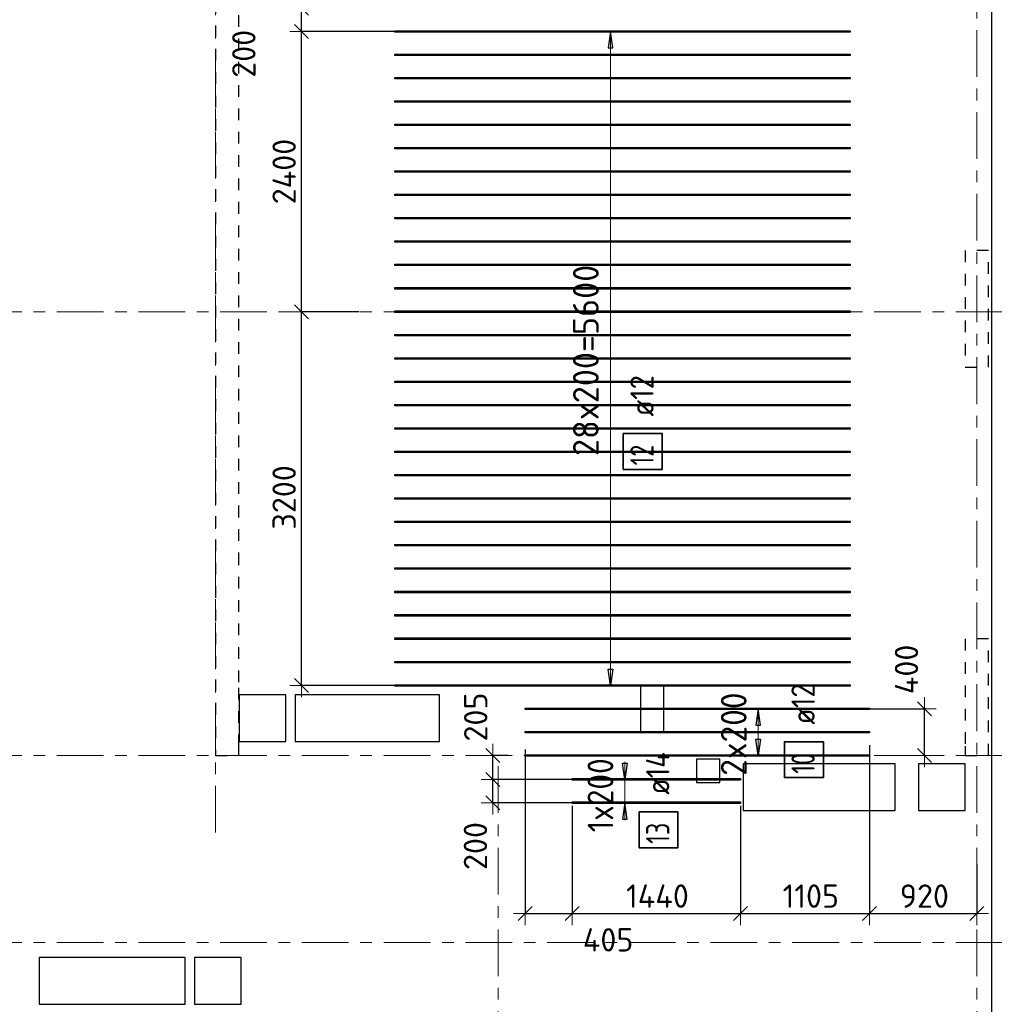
# Model space of a CAD drawing. Header units: metres. Extents: x -38 to 97, y -15 to 21.
# Tile 8 of 229: x 24 to 33, y 7 to 15. Entities that reach past the tile are written whole.
import ezdxf

# ---------------------------------------------------------------- set-up
doc = ezdxf.new("R2010")
doc.units = ezdxf.units.M
doc.header["$PDMODE"] = 65
for name, pattern in [('______11', [0.5, 0.4, -0.05, 0, -0.05]), ('______2', [0.0405, 0.03, -0.0105]), ('______5', [1.1, 0.8, -0.1, 0.1, -0.1])]:
    doc.linetypes.add(name, pattern=pattern)
for name, color, linetype, lineweight in [('XR$2$Осевая линия (1)', 7, '______5', 13), ('XR$5$Перекрытие (1)', 7, 'Continuous', 35), ('XR$5$Размерная линия (1)', 7, 'Continuous', 13)]:
    doc.layers.add(name, color=color, linetype=linetype, lineweight=lineweight)
doc.layers.add('XR$5$Арм.стержн.Доп. Арм верхн.зоны Х', color=7, linetype='Continuous', lineweight=35, true_color=0x8c8cff)
doc.layers.add('XR$7$Стена_ бетон несущ.', color=7, linetype='Continuous', lineweight=70, true_color=0xb4b496)
doc.styles.add('ISOCPEUR', font='txt')
doc.dimstyles.new('DIMSTYLE_3', dxfattribs={"dimtxt": 0.2, "dimasz": 0.2, "dimexe": 0, "dimexo": 0, "dimgap": 0.1, "dimtad": 2, "dimdec": 0, "dimlfac": 1000, "dimrnd": 5, "dimzin": 12, "dimdsep": 46, "dimtxsty": 'ISOCPEUR', "dimblk1": 'ALL_ML_STRICH', "dimblk2": 'ALL_ML_STRICH', "dimsah": 1, "dimcen": 0, "dimclrd": 7, "dimclre": 256, "dimclrt": 7, "dimadec": 0, "dimazin": 0, "dimtfac": 1, "dimtdec": 0, "dimtix": 1, "dimtmove": 2, "dimatfit": 3, "dimfxl": 0, "dimtzin": 0, "dimlwd": 0, "dimlwe": -3, "dimarcsym": 0})
doc.dimstyles.new('DIMSTYLE_36', dxfattribs={"dimtxt": 0.2, "dimasz": 0.2, "dimexe": 0, "dimexo": 0, "dimgap": 0.1, "dimtad": 2, "dimdec": 0, "dimlfac": 1000, "dimrnd": 5, "dimzin": 12, "dimdsep": 46, "dimtxsty": 'ISOCPEUR', "dimblk1": 'ALL_ML_STRICH', "dimblk2": 'ALL_ML_STRICH', "dimsah": 1, "dimcen": 0, "dimclrd": 7, "dimclre": 256, "dimclrt": 7, "dimadec": 0, "dimazin": 0, "dimtfac": 1, "dimtdec": 0, "dimtix": 1, "dimtmove": 2, "dimatfit": 3, "dimfxl": 0, "dimtvp": 1.2, "dimtzin": 0, "dimlwd": 0, "dimlwe": -3, "dimarcsym": 0})
doc.dimstyles.new('DIMSTYLE_42', dxfattribs={"dimtxt": 0.2, "dimasz": 0.2, "dimexe": 0, "dimexo": 0, "dimgap": 0.1, "dimtad": 0, "dimdec": 0, "dimlfac": 1000, "dimrnd": 5, "dimzin": 12, "dimdsep": 46, "dimtxsty": 'ISOCPEUR', "dimblk1": 'ALL_ML_STRICH', "dimblk2": 'ALL_ML_STRICH', "dimsah": 1, "dimcen": 0, "dimclrd": 7, "dimclre": 256, "dimclrt": 7, "dimadec": 0, "dimazin": 0, "dimtfac": 1, "dimtdec": 0, "dimtix": 1, "dimtmove": 2, "dimatfit": 3, "dimfxl": 0, "dimtvp": 1.2, "dimtzin": 0, "dimlwd": 0, "dimlwe": -3, "dimarcsym": 0})

# ---------------------------------------------------------------- blocks, each defined once
blk = doc.blocks.new('ALL_ML_STRICH')
at = {"color": 0, "linetype": 'ByBlock', "lineweight": -2}
for p, q in [((0, -0.5), (0, 0.5)), ((-1, 0), (0.5, 0)), ((-0.3, -0.3), (0.3, 0.3))]:
    blk.add_line(p, q, dxfattribs=at)
blk = doc.blocks.new('*D580')
at = {"layer": 'DEFPOINTS', "color": 7, "linetype": 'Continuous', "lineweight": 13, "transparency": 33554687}
for p in [(31.553, 9.4005), (32.0763, 9), (32.1017, 9)]:
    blk.add_point(p, dxfattribs=at)
at = {"layer": 'XR$5$Размерная линия (1)', "color": 9, "linetype": 'Continuous', "lineweight": -2, "true_color": 0xc7c7c7, "transparency": 33554687}
for p, q in [((31.573, 9.4005), (32.1017, 9.4005)), ((32.0963, 9), (32.1017, 9))]:
    blk.add_line(p, q, dxfattribs=at)
at = {"layer": 'XR$5$Размерная линия (1)', "color": 7, "linetype": 'Continuous', "lineweight": -2, "transparency": 33554687}
blk.add_line((32.1017, 9), (32.1017, 9.4005), dxfattribs=at)
at = {"layer": 'XR$5$Размерная линия (1)', "color": 7, "linetype": 'Continuous', "lineweight": 13, "transparency": 33554687, "xscale": 0.2, "yscale": 0.2, "zscale": 0.2}
for p, rotation in [((32.1017, 9.4005), 90), ((32.1017, 9), 270)]:
    blk.add_blockref('ALL_ML_STRICH', p, dxfattribs=dict(at, rotation=rotation))
at = {"layer": 'XR$5$Размерная линия (1)', "color": 7, "linetype": 'Continuous', "lineweight": 13, "transparency": 33554687, "insert": (31.9479, 9.7375), "char_height": 0.2, "width": 0.6, "attachment_point": 5, "rotation": 90, "style": 'ISOCPEUR'}
blk.add_mtext('\\A1;{400}', dxfattribs=at)
blk = doc.blocks.new('*D581')
at = {"layer": 'DEFPOINTS', "color": 7, "linetype": 'Continuous', "lineweight": 13, "transparency": 33554687}
for p in [(29.1295, 8.7953), (28.406, 8.5953), (29.1539, 8.5953)]:
    blk.add_point(p, dxfattribs=at)
at = {"layer": 'XR$5$Размерная линия (1)', "color": 9, "linetype": 'Continuous', "lineweight": -2, "true_color": 0xc7c7c7, "transparency": 33554687}
for p, q in [((29.1095, 8.7953), (28.406, 8.7953)), ((29.1339, 8.5953), (28.406, 8.5953))]:
    blk.add_line(p, q, dxfattribs=at)
at = {"layer": 'XR$5$Размерная линия (1)', "color": 7, "linetype": 'Continuous', "lineweight": -2, "transparency": 33554687}
blk.add_line((28.406, 8.5953), (28.406, 8.7953), dxfattribs=at)
at = {"layer": 'XR$5$Размерная линия (1)', "color": 7, "linetype": 'Continuous', "lineweight": 13, "transparency": 33554687, "xscale": 0.2, "yscale": 0.2, "zscale": 0.2}
for p, rotation in [((28.406, 8.7953), 90), ((28.406, 8.5953), 270)]:
    blk.add_blockref('ALL_ML_STRICH', p, dxfattribs=dict(at, rotation=rotation))
at = {"layer": 'XR$5$Размерная линия (1)', "color": 7, "linetype": 'Continuous', "lineweight": 13, "transparency": 33554687, "insert": (28.256, 8.2253), "char_height": 0.2, "width": 0.6, "attachment_point": 5, "rotation": 90, "style": 'ISOCPEUR'}
blk.add_mtext('\\A1;{200}', dxfattribs=at)
blk = doc.blocks.new('*D582')
at = {"layer": 'DEFPOINTS', "color": 7, "linetype": 'Continuous', "lineweight": 13, "transparency": 33554687}
for p in [(28.5564, 9), (28.406, 8.7953), (29.1295, 8.7953)]:
    blk.add_point(p, dxfattribs=at)
at = {"layer": 'XR$5$Размерная линия (1)', "color": 9, "linetype": 'Continuous', "lineweight": -2, "true_color": 0xc7c7c7, "transparency": 33554687}
for p, q in [((28.5364, 9), (28.406, 9)), ((29.1095, 8.7953), (28.406, 8.7953))]:
    blk.add_line(p, q, dxfattribs=at)
at = {"layer": 'XR$5$Размерная линия (1)', "color": 7, "linetype": 'Continuous', "lineweight": -2, "transparency": 33554687}
blk.add_line((28.406, 8.7953), (28.406, 9), dxfattribs=at)
at = {"layer": 'XR$5$Размерная линия (1)', "color": 7, "linetype": 'Continuous', "lineweight": 13, "transparency": 33554687, "xscale": 0.2, "yscale": 0.2, "zscale": 0.2}
for p, rotation in [((28.406, 9), 90), ((28.406, 8.7953), 270)]:
    blk.add_blockref('ALL_ML_STRICH', p, dxfattribs=dict(at, rotation=rotation))
at = {"layer": 'XR$5$Размерная линия (1)', "color": 7, "linetype": 'Continuous', "lineweight": 13, "transparency": 33554687, "insert": (28.2583, 9.3296), "char_height": 0.2, "width": 0.6, "attachment_point": 5, "rotation": 90, "style": 'ISOCPEUR'}
blk.add_mtext('\\A1;{205}', dxfattribs=at)
blk = doc.blocks.new('*D611')
at = {"layer": 'DEFPOINTS', "color": 7, "linetype": 'Continuous', "lineweight": 13, "transparency": 33554687}
for p in [(28.6821, 9.0707), (29.085, 8.5883), (28.6821, 7.6467)]:
    blk.add_point(p, dxfattribs=at)
at = {"layer": 'XR$5$Размерная линия (1)', "color": 9, "linetype": 'Continuous', "lineweight": -2, "true_color": 0xc7c7c7, "transparency": 33554687}
for p, q in [((28.6821, 9.0507), (28.6821, 7.6467)), ((29.085, 8.5683), (29.085, 7.6467))]:
    blk.add_line(p, q, dxfattribs=at)
at = {"layer": 'XR$5$Размерная линия (1)', "color": 7, "linetype": 'Continuous', "lineweight": -2, "transparency": 33554687}
blk.add_line((28.6821, 7.6467), (29.085, 7.6467), dxfattribs=at)
at = {"layer": 'XR$5$Размерная линия (1)', "color": 7, "linetype": 'Continuous', "lineweight": 13, "transparency": 33554687, "xscale": 0.2, "yscale": 0.2, "zscale": 0.2, "rotation": 180}
blk.add_blockref('ALL_ML_STRICH', (28.6821, 7.6467), dxfattribs=at)
at = {"layer": 'XR$5$Размерная линия (1)', "color": 7, "linetype": 'Continuous', "lineweight": 13, "transparency": 33554687, "xscale": 0.2, "yscale": 0.2, "zscale": 0.2}
blk.add_blockref('ALL_ML_STRICH', (29.085, 7.6467), dxfattribs=at)
at = {"layer": 'XR$5$Размерная линия (1)', "color": 7, "linetype": 'Continuous', "lineweight": 13, "transparency": 33554687, "insert": (29.392, 7.4221), "char_height": 0.2, "width": 0.6, "attachment_point": 5, "style": 'ISOCPEUR'}
blk.add_mtext('\\A1;{405}', dxfattribs=at)
blk = doc.blocks.new('*D612')
at = {"layer": 'DEFPOINTS', "color": 7, "linetype": 'Continuous', "lineweight": 13, "transparency": 33554687}
for p in [(29.085, 8.5883), (30.525, 8.5883), (29.085, 7.6467)]:
    blk.add_point(p, dxfattribs=at)
at = {"layer": 'XR$5$Размерная линия (1)', "color": 9, "linetype": 'Continuous', "lineweight": -2, "true_color": 0xc7c7c7, "transparency": 33554687}
for p, q in [((29.085, 8.5683), (29.085, 7.6467)), ((30.525, 8.5683), (30.525, 7.6467))]:
    blk.add_line(p, q, dxfattribs=at)
at = {"layer": 'XR$5$Размерная линия (1)', "color": 7, "linetype": 'Continuous', "lineweight": -2, "transparency": 33554687}
blk.add_line((29.085, 7.6467), (30.525, 7.6467), dxfattribs=at)
at = {"layer": 'XR$5$Размерная линия (1)', "color": 7, "linetype": 'Continuous', "lineweight": 13, "transparency": 33554687, "xscale": 0.2, "yscale": 0.2, "zscale": 0.2, "rotation": 180}
blk.add_blockref('ALL_ML_STRICH', (29.085, 7.6467), dxfattribs=at)
at = {"layer": 'XR$5$Размерная линия (1)', "color": 7, "linetype": 'Continuous', "lineweight": 13, "transparency": 33554687, "xscale": 0.2, "yscale": 0.2, "zscale": 0.2}
blk.add_blockref('ALL_ML_STRICH', (30.525, 7.6467), dxfattribs=at)
at = {"layer": 'XR$5$Размерная линия (1)', "color": 7, "linetype": 'Continuous', "lineweight": 13, "transparency": 33554687, "insert": (29.815, 7.7967), "char_height": 0.2, "width": 0.8, "attachment_point": 5, "style": 'ISOCPEUR'}
blk.add_mtext('\\A1;{1440}', dxfattribs=at)
blk = doc.blocks.new('*D613')
at = {"layer": 'DEFPOINTS', "color": 7, "linetype": 'Continuous', "lineweight": 13, "transparency": 33554687}
for p in [(31.6321, 9.1079), (30.525, 8.5883), (30.525, 7.6467)]:
    blk.add_point(p, dxfattribs=at)
at = {"layer": 'XR$5$Размерная линия (1)', "color": 9, "linetype": 'Continuous', "lineweight": -2, "true_color": 0xc7c7c7, "transparency": 33554687}
for p, q in [((31.6321, 9.0879), (31.6321, 7.6467)), ((30.525, 8.5683), (30.525, 7.6467))]:
    blk.add_line(p, q, dxfattribs=at)
at = {"layer": 'XR$5$Размерная линия (1)', "color": 7, "linetype": 'Continuous', "lineweight": -2, "transparency": 33554687}
blk.add_line((30.525, 7.6467), (31.6321, 7.6467), dxfattribs=at)
at = {"layer": 'XR$5$Размерная линия (1)', "color": 7, "linetype": 'Continuous', "lineweight": 13, "transparency": 33554687, "xscale": 0.2, "yscale": 0.2, "zscale": 0.2, "rotation": 180}
blk.add_blockref('ALL_ML_STRICH', (30.525, 7.6467), dxfattribs=at)
at = {"layer": 'XR$5$Размерная линия (1)', "color": 7, "linetype": 'Continuous', "lineweight": 13, "transparency": 33554687, "xscale": 0.2, "yscale": 0.2, "zscale": 0.2}
blk.add_blockref('ALL_ML_STRICH', (31.6321, 7.6467), dxfattribs=at)
at = {"layer": 'XR$5$Размерная линия (1)', "color": 7, "linetype": 'Continuous', "lineweight": 13, "transparency": 33554687, "insert": (31.1285, 7.7967), "char_height": 0.2, "width": 0.8, "attachment_point": 5, "style": 'ISOCPEUR'}
blk.add_mtext('\\A1;{1105}', dxfattribs=at)
blk = doc.blocks.new('*D614')
at = {"layer": 'DEFPOINTS', "color": 7, "linetype": 'Continuous', "lineweight": 13, "transparency": 33554687}
for p in [(31.6321, 9.1079), (32.55, 8.0907), (31.6321, 7.6467)]:
    blk.add_point(p, dxfattribs=at)
at = {"layer": 'XR$5$Размерная линия (1)', "color": 9, "linetype": 'Continuous', "lineweight": -2, "true_color": 0xc7c7c7, "transparency": 33554687}
for p, q in [((31.6321, 9.0879), (31.6321, 7.6467)), ((32.55, 8.0707), (32.55, 7.6467))]:
    blk.add_line(p, q, dxfattribs=at)
at = {"layer": 'XR$5$Размерная линия (1)', "color": 7, "linetype": 'Continuous', "lineweight": -2, "transparency": 33554687}
blk.add_line((31.6321, 7.6467), (32.55, 7.6467), dxfattribs=at)
at = {"layer": 'XR$5$Размерная линия (1)', "color": 7, "linetype": 'Continuous', "lineweight": 13, "transparency": 33554687, "xscale": 0.2, "yscale": 0.2, "zscale": 0.2, "rotation": 180}
blk.add_blockref('ALL_ML_STRICH', (31.6321, 7.6467), dxfattribs=at)
at = {"layer": 'XR$5$Размерная линия (1)', "color": 7, "linetype": 'Continuous', "lineweight": 13, "transparency": 33554687, "xscale": 0.2, "yscale": 0.2, "zscale": 0.2}
blk.add_blockref('ALL_ML_STRICH', (32.55, 7.6467), dxfattribs=at)
at = {"layer": 'XR$5$Размерная линия (1)', "color": 7, "linetype": 'Continuous', "lineweight": 13, "transparency": 33554687, "insert": (32.101, 7.7967), "char_height": 0.2, "width": 0.6, "attachment_point": 5, "style": 'ISOCPEUR'}
blk.add_mtext('\\A1;{920}', dxfattribs=at)
blk = doc.blocks.new('*D633')
at = {"layer": 'DEFPOINTS', "color": 7, "linetype": 'Continuous', "lineweight": 13, "transparency": 33554687}
for p in [(27.2792, 12.8), (26.7675, 9.6005), (27.587, 9.6005)]:
    blk.add_point(p, dxfattribs=at)
at = {"layer": 'XR$5$Размерная линия (1)', "color": 9, "linetype": 'Continuous', "lineweight": -2, "true_color": 0xc7c7c7, "transparency": 33554687}
for p, q in [((27.2592, 12.8), (26.7675, 12.8)), ((27.567, 9.6005), (26.7675, 9.6005))]:
    blk.add_line(p, q, dxfattribs=at)
at = {"layer": 'XR$5$Размерная линия (1)', "color": 7, "linetype": 'Continuous', "lineweight": -2, "transparency": 33554687}
blk.add_line((26.7675, 9.6005), (26.7675, 12.8), dxfattribs=at)
at = {"layer": 'XR$5$Размерная линия (1)', "color": 7, "linetype": 'Continuous', "lineweight": 13, "transparency": 33554687, "xscale": 0.2, "yscale": 0.2, "zscale": 0.2}
for p, rotation in [((26.7675, 12.8), 90), ((26.7675, 9.6005), 270)]:
    blk.add_blockref('ALL_ML_STRICH', p, dxfattribs=dict(at, rotation=rotation))
at = {"layer": 'XR$5$Размерная линия (1)', "color": 7, "linetype": 'Continuous', "lineweight": 13, "transparency": 33554687, "insert": (26.6175, 11.2103), "char_height": 0.2, "width": 0.8, "attachment_point": 5, "rotation": 90, "style": 'ISOCPEUR'}
blk.add_mtext('\\A1;{3200}', dxfattribs=at)
blk = doc.blocks.new('*D634')
at = {"layer": 'DEFPOINTS', "color": 7, "linetype": 'Continuous', "lineweight": 13, "transparency": 33554687}
for p in [(27.6083, 15.2005), (26.7675, 12.8), (27.2792, 12.8)]:
    blk.add_point(p, dxfattribs=at)
at = {"layer": 'XR$5$Размерная линия (1)', "color": 9, "linetype": 'Continuous', "lineweight": -2, "true_color": 0xc7c7c7, "transparency": 33554687}
for p, q in [((27.5883, 15.2005), (26.7675, 15.2005)), ((27.2592, 12.8), (26.7675, 12.8))]:
    blk.add_line(p, q, dxfattribs=at)
at = {"layer": 'XR$5$Размерная линия (1)', "color": 7, "linetype": 'Continuous', "lineweight": -2, "transparency": 33554687}
blk.add_line((26.7675, 12.8), (26.7675, 15.2005), dxfattribs=at)
at = {"layer": 'XR$5$Размерная линия (1)', "color": 7, "linetype": 'Continuous', "lineweight": 13, "transparency": 33554687, "xscale": 0.2, "yscale": 0.2, "zscale": 0.2}
for p, rotation in [((26.7675, 15.2005), 90), ((26.7675, 12.8), 270)]:
    blk.add_blockref('ALL_ML_STRICH', p, dxfattribs=dict(at, rotation=rotation))
at = {"layer": 'XR$5$Размерная линия (1)', "color": 7, "linetype": 'Continuous', "lineweight": 13, "transparency": 33554687, "insert": (26.6175, 14.0003), "char_height": 0.2, "width": 0.8, "attachment_point": 5, "rotation": 90, "style": 'ISOCPEUR'}
blk.add_mtext('\\A1;{2400}', dxfattribs=at)
blk = doc.blocks.new('*D635')
at = {"layer": 'DEFPOINTS', "color": 7, "linetype": 'Continuous', "lineweight": 13, "transparency": 33554687}
for p in [(27.084, 15.4005), (26.7675, 15.2005), (27.6083, 15.2005)]:
    blk.add_point(p, dxfattribs=at)
at = {"layer": 'XR$5$Размерная линия (1)', "color": 9, "linetype": 'Continuous', "lineweight": -2, "true_color": 0xc7c7c7, "transparency": 33554687}
for p, q in [((27.064, 15.4005), (26.7675, 15.4005)), ((27.5883, 15.2005), (26.7675, 15.2005))]:
    blk.add_line(p, q, dxfattribs=at)
at = {"layer": 'XR$5$Размерная линия (1)', "color": 7, "linetype": 'Continuous', "lineweight": -2, "transparency": 33554687}
blk.add_line((26.7675, 15.2005), (26.7675, 15.4005), dxfattribs=at)
at = {"layer": 'XR$5$Размерная линия (1)', "color": 7, "linetype": 'Continuous', "lineweight": 13, "transparency": 33554687, "xscale": 0.2, "yscale": 0.2, "zscale": 0.2}
for p, rotation in [((26.7675, 15.4005), 90), ((26.7675, 15.2005), 270)]:
    blk.add_blockref('ALL_ML_STRICH', p, dxfattribs=dict(at, rotation=rotation))
at = {"layer": 'XR$5$Размерная линия (1)', "color": 7, "linetype": 'Continuous', "lineweight": 13, "transparency": 33554687, "insert": (26.2724, 15.0085), "char_height": 0.2, "width": 0.6, "attachment_point": 5, "rotation": 90, "style": 'ISOCPEUR'}
blk.add_mtext('\\A1;{200}', dxfattribs=at)

msp = doc.modelspace()

# ---------------------------------------------------------------- linework, layer by layer
at = {"layer": 'XR$2$Осевая линия (1)', "color": 253, "linetype": '______11', "lineweight": 13, "true_color": 0xa0a0a0, "transparency": 33554687}
for p, q in [((26.03, 8.34), (26.03, 19.78)), ((32.55, -3.39), (32.55, 19.78)), ((-2.63, 12.8), (62.6, 12.8)), ((-2.63, 9), (62.6, 9)), ((28.45, -3.39), (28.45, 8.92)), ((-2.63, 7.4), (62.6, 7.4))]:
    msp.add_line(p, q, dxfattribs=at)
at = {"layer": 'XR$5$Арм.стержн.Доп. Арм верхн.зоны Х', "color": 253, "linetype": 'Continuous', "lineweight": -3, "true_color": 0xa0a0a0, "transparency": 33554687}
for p, q in [((29.4116, 15.2005), (29.3116, 15.2005)), ((29.4116, 15.2005), (29.5116, 15.2005)), ((29.4116, 9.6005), (29.3116, 9.6005)), ((29.4116, 9.6005), (29.5116, 9.6005)), ((30.6784, 9.4005), (30.5784, 9.4005)), ((30.6784, 9.4005), (30.7784, 9.4005)), ((30.6784, 9.0005), (30.5784, 9.0005)), ((30.6784, 9.0005), (30.7784, 9.0005)), ((29.5367, 8.7953), (29.4367, 8.7953)), ((29.5367, 8.7953), (29.6367, 8.7953)), ((29.5367, 8.5953), (29.4367, 8.5953)), ((29.5367, 8.5953), (29.6367, 8.5953))]:
    msp.add_line(p, q, dxfattribs=at)
at = {"layer": 'XR$5$Арм.стержн.Доп. Арм верхн.зоны Х', "color": 7, "linetype": 'Continuous', "lineweight": 25, "transparency": 33554687}
for p, q in [((29.4116, 15.2005), (29.3916, 15.0605)), ((29.4316, 15.0605), (29.4116, 15.2005)), ((29.3916, 15.0605), (29.4316, 15.0605)), ((29.4116, 9.6005), (29.3916, 9.7405)), ((29.3916, 9.7405), (29.4316, 9.7405)), ((29.4316, 9.7405), (29.4116, 9.6005)), ((30.6784, 9.4005), (30.6584, 9.2605)), ((30.6984, 9.2605), (30.6784, 9.4005)), ((30.6584, 9.2605), (30.6984, 9.2605)), ((30.6784, 9.0005), (30.6584, 9.1405)), ((30.6584, 9.1405), (30.6984, 9.1405)), ((30.6984, 9.1405), (30.6784, 9.0005)), ((29.5367, 8.7953), (29.5167, 8.9353)), ((29.5167, 8.9353), (29.5567, 8.9353)), ((29.5567, 8.9353), (29.5367, 8.7953)), ((29.5367, 8.5953), (29.5167, 8.4553)), ((29.5567, 8.4553), (29.5367, 8.5953)), ((29.5167, 8.4553), (29.5567, 8.4553))]:
    msp.add_line(p, q, dxfattribs=at)
at = {"layer": 'XR$5$Арм.стержн.Доп. Арм верхн.зоны Х', "color": 7, "linetype": 'Continuous', "lineweight": 13, "transparency": 33554687}
for p, q in [((29.4116, 15.2005), (29.4116, 15.2005)), ((29.4116, 9.6005), (29.4116, 15.2005)), ((29.4116, 9.6005), (29.4116, 9.6005)), ((30.6784, 9.4005), (30.6784, 9.4005)), ((30.6784, 9.0005), (30.6784, 9.4005)), ((29.5367, 8.7953), (29.5367, 8.9453)), ((30.6784, 9.0005), (30.6784, 9.0005)), ((29.5367, 8.5953), (29.5367, 8.7953)), ((29.5367, 8.5953), (29.5367, 8.4453))]:
    msp.add_line(p, q, dxfattribs=at)
at = {"layer": 'XR$5$Арм.стержн.Доп. Арм верхн.зоны Х', "color": 34, "linetype": 'Continuous', "lineweight": 25, "transparency": 33554687}
for points in [[(31.4663, 15.1945), (27.5663, 15.1945), (27.5663, 15.2065), (31.4663, 15.2065), (31.4663, 15.1945)], [(31.4663, 14.9945), (27.5663, 14.9945), (27.5663, 15.0065), (31.4663, 15.0065), (31.4663, 14.9945)], [(31.4663, 14.7945), (27.5663, 14.7945), (27.5663, 14.8065), (31.4663, 14.8065), (31.4663, 14.7945)], [(31.4663, 14.5945), (27.5663, 14.5945), (27.5663, 14.6065), (31.4663, 14.6065), (31.4663, 14.5945)], [(31.4663, 14.3945), (27.5663, 14.3945), (27.5663, 14.4065), (31.4663, 14.4065), (31.4663, 14.3945)], [(31.4663, 14.1945), (27.5663, 14.1945), (27.5663, 14.2065), (31.4663, 14.2065), (31.4663, 14.1945)], [(31.4663, 13.9945), (27.5663, 13.9945), (27.5663, 14.0065), (31.4663, 14.0065), (31.4663, 13.9945)], [(31.4663, 13.7945), (27.5663, 13.7945), (27.5663, 13.8065), (31.4663, 13.8065), (31.4663, 13.7945)], [(31.4663, 13.5945), (27.5663, 13.5945), (27.5663, 13.6065), (31.4663, 13.6065), (31.4663, 13.5945)], [(31.4663, 13.3945), (27.5663, 13.3945), (27.5663, 13.4065), (31.4663, 13.4065), (31.4663, 13.3945)], [(31.4663, 13.1945), (27.5663, 13.1945), (27.5663, 13.2065), (31.4663, 13.2065), (31.4663, 13.1945)], [(31.4663, 12.9945), (27.5663, 12.9945), (27.5663, 13.0065), (31.4663, 13.0065), (31.4663, 12.9945)], [(31.4663, 12.7945), (27.5663, 12.7945), (27.5663, 12.8065), (31.4663, 12.8065), (31.4663, 12.7945)], [(31.4663, 12.5945), (27.5663, 12.5945), (27.5663, 12.6065), (31.4663, 12.6065), (31.4663, 12.5945)], [(31.4663, 12.3945), (27.5663, 12.3945), (27.5663, 12.4065), (31.4663, 12.4065), (31.4663, 12.3945)], [(31.4663, 12.1945), (27.5663, 12.1945), (27.5663, 12.2065), (31.4663, 12.2065), (31.4663, 12.1945)], [(31.4663, 11.9945), (27.5663, 11.9945), (27.5663, 12.0065), (31.4663, 12.0065), (31.4663, 11.9945)], [(31.4663, 11.7945), (27.5663, 11.7945), (27.5663, 11.8065), (31.4663, 11.8065), (31.4663, 11.7945)], [(31.4663, 11.5945), (27.5663, 11.5945), (27.5663, 11.6065), (31.4663, 11.6065), (31.4663, 11.5945)], [(31.4663, 11.3945), (27.5663, 11.3945), (27.5663, 11.4065), (31.4663, 11.4065), (31.4663, 11.3945)], [(31.4663, 11.1945), (27.5663, 11.1945), (27.5663, 11.2065), (31.4663, 11.2065), (31.4663, 11.1945)], [(31.4663, 10.9945), (27.5663, 10.9945), (27.5663, 11.0065), (31.4663, 11.0065), (31.4663, 10.9945)], [(31.4663, 10.7945), (27.5663, 10.7945), (27.5663, 10.8065), (31.4663, 10.8065), (31.4663, 10.7945)], [(31.4663, 10.5945), (27.5663, 10.5945), (27.5663, 10.6065), (31.4663, 10.6065), (31.4663, 10.5945)], [(31.4663, 10.3945), (27.5663, 10.3945), (27.5663, 10.4065), (31.4663, 10.4065), (31.4663, 10.3945)], [(31.4663, 10.1945), (27.5663, 10.1945), (27.5663, 10.2065), (31.4663, 10.2065), (31.4663, 10.1945)], [(31.4663, 9.9945), (27.5663, 9.9945), (27.5663, 10.0065), (31.4663, 10.0065), (31.4663, 9.9945)], [(31.4663, 9.7945), (27.5663, 9.7945), (27.5663, 9.8065), (31.4663, 9.8065), (31.4663, 9.7945)], [(31.4663, 9.5945), (27.5663, 9.5945), (27.5663, 9.6065), (31.4663, 9.6065), (31.4663, 9.5945)], [(31.6321, 9.3945), (28.6821, 9.3945), (28.6821, 9.4065), (31.6321, 9.4065), (31.6321, 9.3945)], [(31.6321, 9.1945), (28.6821, 9.1945), (28.6821, 9.2065), (31.6321, 9.2065), (31.6321, 9.1945)], [(31.6321, 8.9945), (28.6821, 8.9945), (28.6821, 9.0065), (31.6321, 9.0065), (31.6321, 8.9945)]]:
    msp.add_lwpolyline(points, dxfattribs=at)
at = {"layer": 'XR$5$Арм.стержн.Доп. Арм верхн.зоны Х', "color": 7, "linetype": 'Continuous', "lineweight": 35, "transparency": 33554687}
for points in [[(29.8557, 11.4505), (29.8557, 11.7572), (29.5224, 11.7572), (29.5224, 11.4505), (29.8557, 11.4505)], [(31.2357, 8.8113), (31.2357, 9.1179), (30.9024, 9.1179), (30.9024, 8.8113), (31.2357, 8.8113)], [(29.9906, 8.2109), (29.9906, 8.5175), (29.6573, 8.5175), (29.6573, 8.2109), (29.9906, 8.2109)]]:
    msp.add_lwpolyline(points, dxfattribs=at)
at = {"layer": 'XR$5$Арм.стержн.Доп. Арм верхн.зоны Х', "color": 7, "linetype": 'Continuous', "lineweight": 25, "transparency": 33554687}
for points in [[(29.085, 8.8023), (30.525, 8.8023), (30.525, 8.7883), (29.085, 8.7883), (29.085, 8.8023)], [(29.085, 8.6023), (30.525, 8.6023), (30.525, 8.5883), (29.085, 8.5883), (29.085, 8.6023)]]:
    msp.add_lwpolyline(points, dxfattribs=at)
at = {"layer": 'XR$5$Перекрытие (1)', "color": 7, "linetype": 'Continuous', "lineweight": 25, "transparency": 33554687}
for p, q in [((32.675, 16.6502), (32.675, -0.25)), ((29.6691, 9.6002), (29.6691, 9.2002)), ((29.8691, 9.6002), (29.6691, 9.6002)), ((29.8691, 9.2003), (29.8691, 9.6002)), ((26.632, 9.5203), (26.232, 9.5202)), ((26.232, 9.5202), (26.232, 9.1202)), ((26.632, 9.1203), (26.632, 9.5203)), ((26.7123, 9.5202), (26.7123, 9.1202)), ((27.9473, 9.5202), (26.7123, 9.5202)), ((27.9473, 9.1202), (27.9473, 9.5202)), ((29.6691, 9.2002), (29.8691, 9.2003)), ((26.232, 9.1202), (26.632, 9.1203)), ((26.7123, 9.1202), (27.9473, 9.1202)), ((30.15, 8.9702), (30.15, 8.7702)), ((30.35, 8.9702), (30.15, 8.9702)), ((30.35, 8.7702), (30.35, 8.9702)), ((30.55, 8.9302), (30.55, 8.5302)), ((31.85, 8.9302), (30.55, 8.9302)), ((31.85, 8.5302), (31.85, 8.9302)), ((32.0501, 8.9302), (32.0501, 8.5302)), ((32.4501, 8.9302), (32.0501, 8.9302)), ((32.4501, 8.5302), (32.4501, 8.9302)), ((30.15, 8.7702), (30.35, 8.7702)), ((30.55, 8.5302), (31.85, 8.5302)), ((32.0501, 8.5302), (32.4501, 8.5302)), ((24.52, 7.2702), (24.52, 6.8702)), ((25.77, 7.2702), (24.52, 7.2702)), ((25.77, 6.8702), (25.77, 7.2702)), ((25.8501, 7.2702), (25.8501, 6.8702)), ((26.2501, 7.2702), (25.8501, 7.2702)), ((26.2501, 6.8702), (26.2501, 7.2702)), ((24.52, 6.8702), (25.77, 6.8702)), ((25.8501, 6.8702), (26.2501, 6.8702))]:
    msp.add_line(p, q, dxfattribs=at)
at = {"layer": 'XR$7$Стена_ бетон несущ.', "color": 253, "linetype": '______2', "lineweight": -3, "true_color": 0xa0a0a0, "transparency": 33554687}
for p, q in [((26.03, 16.45), (26.03, 9)), ((26.23, 10.6396), (26.23, 15.35)), ((32.45, 13.325), (32.45, 12.325)), ((32.65, 13.325), (32.45, 13.325)), ((32.65, 12.325), (32.65, 13.325)), ((32.45, 12.325), (32.65, 12.325)), ((26.23, 9.8294), (26.23, 10.6396)), ((32.45, 10), (32.45, 9.08)), ((32.65, 10), (32.45, 10)), ((32.65, 9), (32.65, 10)), ((26.23, 9.6294), (26.23, 9.8294)), ((26.23, 9.08), (26.23, 9.6294)), ((26.23, 9), (26.23, 9.08)), ((32.45, 9.08), (32.45, 9)), ((26.03, 9), (26.229, 9)), ((26.229, 9), (26.23, 9)), ((32.45, 9), (32.65, 9))]:
    msp.add_line(p, q, dxfattribs=at)

# ---------------------------------------------------------------- texts
at = {"layer": 'XR$5$Арм.стержн.Доп. Арм верхн.зоны Х', "color": 7, "linetype": 'Continuous', "lineweight": 13, "transparency": 33554687, "char_height": 0.22, "attachment_point": 7, "rotation": 90, "style": 'ISOCPEUR'}
for s, insert, width in [('\\W0.97;28x200=5600', (29.3116, 11.5645), 1.799783), ('\\W0.95;2x200', (30.5784, 8.8265), 0.873359), ('\\W0.89;1x200', (29.4367, 8.3433), 0.823552)]:
    msp.add_mtext(s, dxfattribs=dict(at, insert=insert, width=width))
at = {"layer": 'XR$5$Арм.стержн.Доп. Арм верхн.зоны Х', "color": 7, "linetype": 'Continuous', "lineweight": 25, "transparency": 33554687, "char_height": 0.2, "attachment_point": 7, "rotation": 90, "style": 'ISOCPEUR'}
for s, insert, width in [('\\W0.89; ø12 ', (29.7824, 11.7905), 0.749105), ('\\W0.75;12', (29.7824, 11.4838), 0.314854), ('\\W0.89; ø12 ', (31.1624, 9.1513), 0.749105), ('\\W0.75;10', (31.1624, 8.8446), 0.314854), ('\\W0.89; ø14 ', (29.9173, 8.5509), 0.769432), ('\\W0.75;13', (29.9173, 8.2442), 0.314854)]:
    msp.add_mtext(s, dxfattribs=dict(at, insert=insert, width=width))

# ---------------------------------------------------------------- dimensions: what is measured, and where the dimension line sits
at = {"layer": 'XR$5$Размерная линия (1)', "color": 7, "linetype": 'Continuous', "lineweight": 13, "transparency": 33554687}
for base, p1, p2, dimstyle, picture, middle in [((26.7675, 15.4005), (27.5883, 15.2005), (27.064, 15.4005), 'DIMSTYLE_36', '*D635', (26.2724, 15.0085)), ((26.76754, 15.20052), (27.25923, 12.8), (27.58827, 15.20052), 'DIMSTYLE_3', '*D634', (26.61754, 14.00026)), ((26.76754, 12.8), (27.56705, 9.60052), (27.25923, 12.8), 'DIMSTYLE_3', '*D633', (26.61754, 11.21026)), ((32.10166, 9.40052), (32.09626, 9), (31.57295, 9.40052), 'DIMSTYLE_36', '*D580', (31.94787, 9.73752)), ((28.406, 9), (29.1095, 8.7953), (28.5364, 9), 'DIMSTYLE_36', '*D582', (28.2583, 9.3296)), ((28.406, 8.7953), (29.1339, 8.5953), (29.1095, 8.7953), 'DIMSTYLE_36', '*D581', (28.256, 8.2253))]:
    dim = msp.add_linear_dim(base=base, p1=p1, p2=p2, angle=90, dimstyle=dimstyle, override={"dimpost": '<>', "dimclrd": 7, "dimclre": 9, "dimclrt": 7, "dimlwd": 0, "dimlwe": 65533}, dxfattribs=at)
    dim.commit()
    dim.dimension.update_dxf_attribs({"geometry": picture, "text_midpoint": middle, "dimtype": 160})
for base, p1, p2, dimstyle, picture, middle in [((31.6321, 7.6467), (30.525, 8.5683), (31.6321, 9.0879), 'DIMSTYLE_3', '*D613', (31.1285, 7.7967)), ((32.55, 7.6467), (31.6321, 9.0879), (32.55, 8.0707), 'DIMSTYLE_3', '*D614', (32.101, 7.7967)), ((29.085, 7.6467), (28.6821, 9.0507), (29.085, 8.5683), 'DIMSTYLE_42', '*D611', (29.392, 7.4221)), ((30.525, 7.6467), (29.085, 8.5683), (30.525, 8.5683), 'DIMSTYLE_3', '*D612', (29.815, 7.7967))]:
    dim = msp.add_linear_dim(base=base, p1=p1, p2=p2, dimstyle=dimstyle, override={"dimpost": '<>', "dimclrd": 7, "dimclre": 9, "dimclrt": 7, "dimlwd": 0, "dimlwe": 65533}, dxfattribs=at)
    dim.commit()
    dim.dimension.update_dxf_attribs({"geometry": picture, "text_midpoint": middle, "dimtype": 160})

doc.saveas('drawing.dxf')
